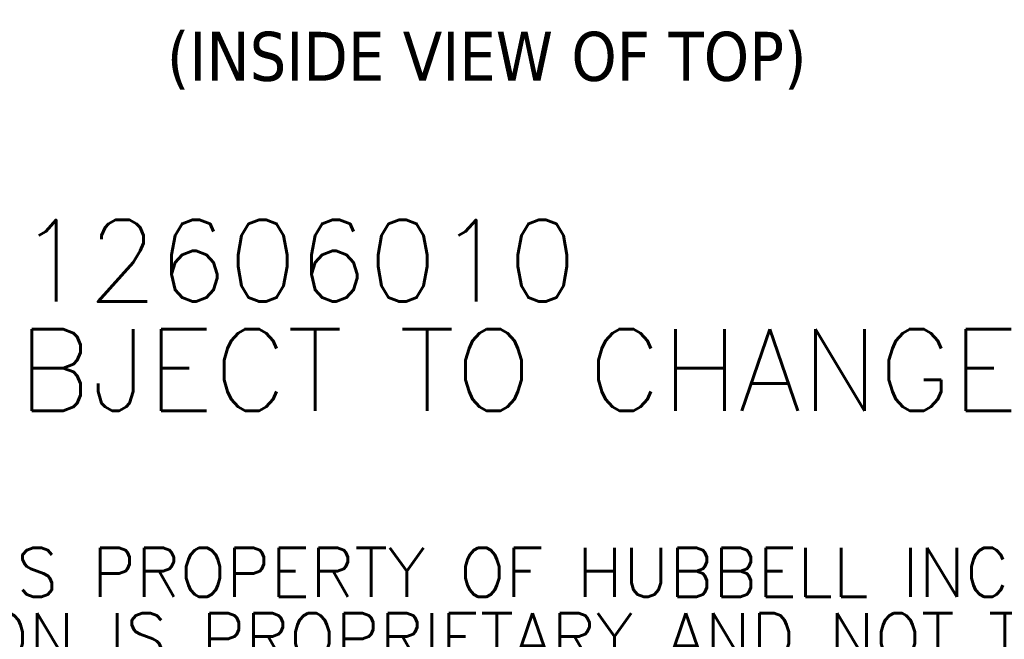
# Model space of a CAD drawing. Header units: inches. Extents: x 15 to 424, y 13 to 263.
# Tile 65 of 125: x 277 to 340, y 13 to 52. Entities that reach past the tile are written whole.
import ezdxf

# ---------------------------------------------------------------- set-up
doc = ezdxf.new("R2010")
doc.units = ezdxf.units.IN
doc.header["$LTSCALE"] = 26
doc.header["$MEASUREMENT"] = 0
doc.layers.add('Symbol (ANSI)', color=7, linetype='Continuous', lineweight=5)
doc.styles.add('Note Text (ANSI)', font='RomanS.shx')
doc.styles.add('Text Style29', font='tahoma.ttf')

msp = doc.modelspace()

# ---------------------------------------------------------------- texts
at = {"layer": 'Symbol (ANSI)', "insert": (286.611, 47.7406), "char_height": 3.12, "attachment_point": 7, "style": 'Text Style29'}
msp.add_mtext('(INSIDE VIEW OF TOP)', dxfattribs=at)
at = {"layer": 'Symbol (ANSI)', "insert": (244.7946, 22.8793), "char_height": 2.6, "width": 191.968065, "attachment_point": 4, "line_spacing_factor": 0.802644, "style": 'Note Text (ANSI)'}
msp.add_mtext('{\\fRomanS|b0|i0|c0|p2;\\H2x;PART#: N12606010\\P(DATA SUBJECT TO CHANGE WITHOUT NOTICE)\\H1.6157x; \\H0.61894x;\\P \\H1.352x; \\H0.73963x;\\P\\H0.6x;THIS DRAWING IS PROPERTY OF HUBBELL INC. WIEGMANN\\H1.5633x; \\H0.63966x;\\PALL INFORMATION IS PROPRIETARY AND NOT TO BE DUPLICATED\\H1.234x; \\H0.81039x;\\P\\H1.2571x; }', dxfattribs=at)

doc.saveas('drawing.dxf')
